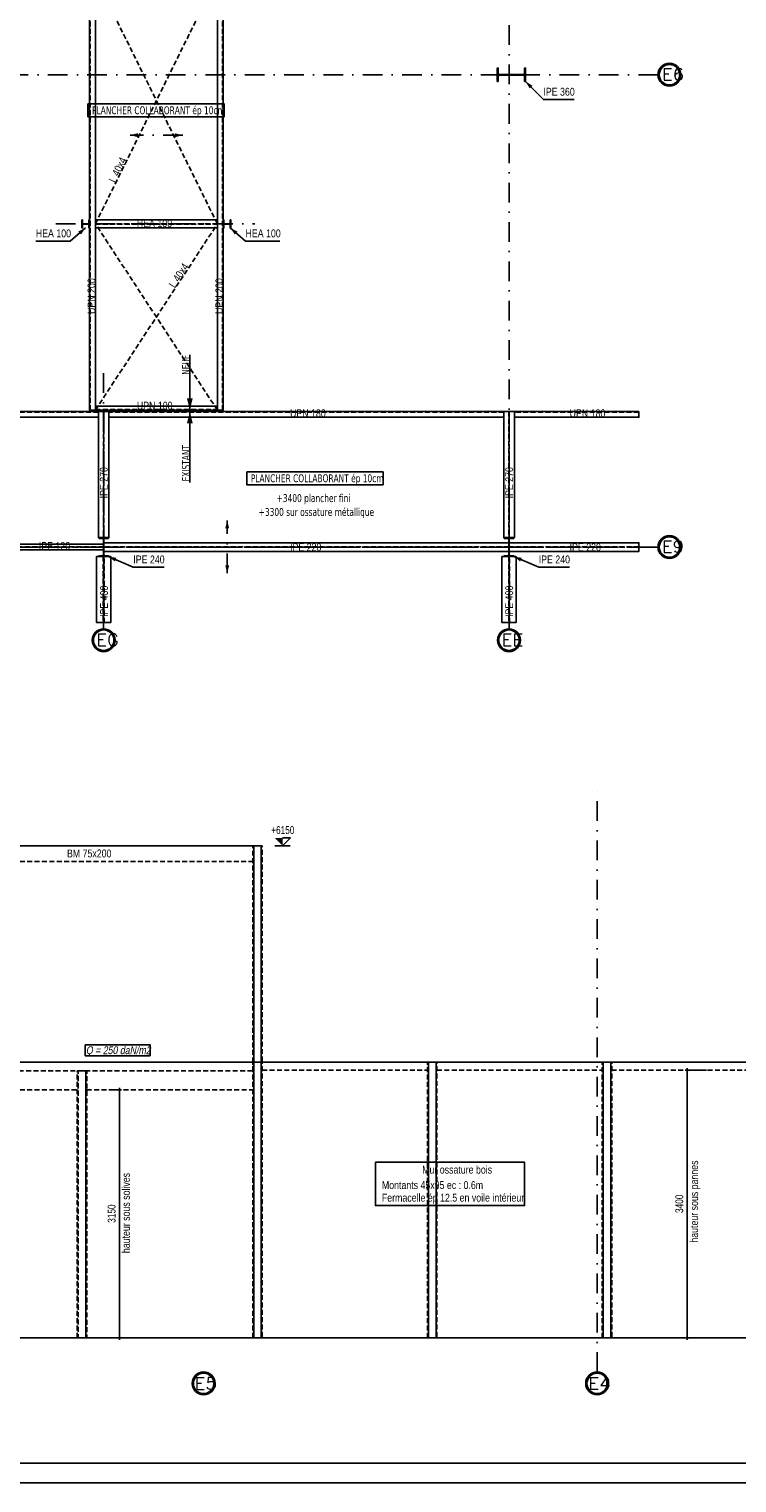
# Model space of a CAD drawing. Extents: x 293186 to 369035, y -341273 to -122059.
# Tile 14 of 64: x 325360 to 334352, y -293349 to -274881. Entities that reach past the tile are written whole.
import ezdxf

# ---------------------------------------------------------------- set-up
doc = ezdxf.new("R2010")
doc.units = 0
doc.header["$LTSCALE"] = 50
doc.linetypes.add('DASHDOT', pattern=[10, 5, -2.5, 0, -2.5])
doc.linetypes.add('HIDDEN', pattern=[1.875, 1.25, -0.625])
doc.layers.get('0').update_dxf_attribs({"color": 1, "linetype": 'CONTINUOUS'})
doc.layers.add('ECHELLE_1_50', color=7, linetype='CONTINUOUS')
doc.styles.add('ARIAL', font='txt')
doc.styles.add('CADWORK5', font='ROMAND', dxfattribs={"width": 0.8})
doc.styles.add('TAHOMA', font='txt')

# ---------------------------------------------------------------- blocks, each defined once
blk = doc.blocks.new('CDWK_EXTR_2')
at = {"color": 0}
blk.add_solid([(0, 0), (2, 0.5), (2, -0.5)], dxfattribs=at)
blk = doc.blocks.new('CDWK_EXTR_3')
at = {"color": 0}
blk.add_line((0, 1), (0, -1), dxfattribs=at)
blk.add_solid([(0, 0), (2, 0.5), (2, -0.5)], dxfattribs=at)
blk = doc.blocks.new('*D175')
at = {"layer": 'ECHELLE_1_50', "color": 150}
for p, q in [((328480, -285256), (328678, -285256)), ((328580, -285256), (328680, -285156)), ((328680, -285156), (328580, -285156))]:
    blk.add_line(p, q, dxfattribs=at)
blk.add_solid([(328580, -285256), (328580, -285156), (328480, -285156)], dxfattribs=at)
at = {"layer": 'ECHELLE_1_50', "color": 26, "style": 'ARIAL', "width": 0.75}
blk.add_text('+6150', height=100, dxfattribs=at).set_placement((328436, -285106))
blk = doc.blocks.new('*D207')
at = {"layer": 'ECHELLE_1_50', "color": 150}
for p, q in [((333695, -288106), (333965, -288106)), ((333707, -288093), (333732, -288118)), ((333720, -288081), (333720, -291531)), ((333695, -291506), (333965, -291506)), ((333707, -291493), (333732, -291518))]:
    blk.add_line(p, q, dxfattribs=at)
at = {"layer": 'ECHELLE_1_50', "color": 26, "style": 'ARIAL', "width": 0.75}
blk.add_text('3400', height=100, rotation=90, dxfattribs=at).set_placement((333670, -289920))
blk = doc.blocks.new('*D208')
at = {"layer": 'ECHELLE_1_50'}
h = blk.add_hatch(color=150, dxfattribs=at)
edge = h.paths.add_edge_path()
edge.add_arc((326508, -288356), 6.25, 0, 360)
h = blk.add_hatch(color=150, dxfattribs=at)
edge = h.paths.add_edge_path()
edge.add_arc((326508, -291506), 6.25, 0, 360)
at = {"layer": 'ECHELLE_1_50', "color": 150}
for p, q in [((326533, -288356), (326433, -288356)), ((326508, -288331), (326508, -291531)), ((326533, -291506), (326433, -291506))]:
    blk.add_line(p, q, dxfattribs=at)
at = {"layer": 'ECHELLE_1_50', "color": 26, "style": 'ARIAL', "width": 0.75}
blk.add_text('3150', height=100, rotation=90, dxfattribs=at).set_placement((326458, -290045))

msp = doc.modelspace()

# ---------------------------------------------------------------- hatches: boundary and pattern name
at = {"layer": 'ECHELLE_1_50', "linetype": 'HIDDEN'}
for points in [[(328202, -288006), (328202, -285256), (328215, -285256), (328215, -288006)], [(328310, -288006), (328310, -285256), (328322, -285256), (328322, -288006)], [(328202, -291506), (328202, -288006), (328215, -288006), (328215, -291506)], [(328310, -291506), (328310, -288006), (328322, -288006), (328322, -291506)], [(330422, -291506), (330422, -288006), (330435, -288006), (330435, -291506)], [(330530, -291506), (330530, -288006), (330542, -288006), (330542, -291506)], [(332642, -291506), (332642, -288006), (332655, -288006), (332655, -291506)], [(332750, -291506), (332750, -288006), (332762, -288006), (332762, -291506)], [(325972, -291506), (325972, -288116), (325985, -288116), (325985, -291506)], [(326080, -291506), (326080, -288116), (326092, -288116), (326092, -291506)]]:
    msp.add_hatch(color=11, dxfattribs=at).paths.add_polyline_path(points)

# ---------------------------------------------------------------- linework, layer by layer
at = {"layer": 'ECHELLE_1_50', "color": 3, "linetype": 'DASHDOT'}
for p, q in [((331457, -252828), (331457, -282499)), ((333350, -275461), (323385, -275461)), ((326307, -279253), (326307, -282499)), ((333350, -281461), (320135, -281461)), ((332577, -291940), (332577, -284533))]:
    msp.add_line(p, q, dxfattribs=at)
at = {"layer": 'ECHELLE_1_50', "color": 5, "linetype": 'HIDDEN'}
for p, q in [((326136, -274223), (326136, -279721)), ((327819, -274223), (327819, -279721)), ((326240, -279749), (321161, -279749)), ((326304, -279741), (326304, -281341)), ((326311, -281341), (326311, -279741)), ((331390, -279749), (326375, -279749)), ((331454, -279741), (331454, -281341)), ((331461, -281341), (331461, -279741)), ((333107, -279749), (331525, -279749)), ((326305, -281458), (324504, -281458)), ((324504, -281463), (326305, -281463)), ((326303, -281581), (326303, -282421)), ((331454, -281458), (326311, -281458)), ((326311, -281464), (331454, -281464)), ((326312, -282421), (326312, -281581)), ((331453, -281581), (331453, -282421)), ((333107, -281458), (331460, -281458)), ((331460, -281464), (333107, -281464)), ((331462, -282421), (331462, -281581))]:
    msp.add_line(p, q, dxfattribs=at)
at = {"layer": 'ECHELLE_1_50', "color": 158, "linetype": 'DASHDOT'}
for p, q in [((327312, -276229), (326642, -276229)), ((325699, -277356), (328226, -277356)), ((327877, -281793), (327877, -281123))]:
    msp.add_line(p, q, dxfattribs=at)
at = {"layer": 'ECHELLE_1_50', "color": 141, "linetype": 'HIDDEN'}
for p, q in [((327752, -277353), (326202, -277353)), ((326202, -277358), (327752, -277358)), ((326202, -279715), (327752, -279715))]:
    msp.add_line(p, q, dxfattribs=at)
at = {"layer": 'ECHELLE_1_50', "color": 141, "linetype": 'DASHDOT'}
msp.add_line((326202, -277356), (327752, -277356), dxfattribs=at)
at = {"layer": 'ECHELLE_1_50', "color": 9}
for p, q in [((327402, -279721), (327402, -279020)), ((327402, -279741), (327402, -280641))]:
    msp.add_line(p, q, dxfattribs=at)
at = {"layer": 'ECHELLE_1_50', "color": 5, "linetype": 'DASHDOT'}
for p, q in [((326308, -279741), (326308, -281341)), ((331457, -279741), (331457, -281341)), ((326305, -281461), (324504, -281461)), ((326308, -281581), (326308, -282421)), ((326311, -281461), (331454, -281461)), ((331457, -281581), (331457, -282421)), ((331460, -281461), (333107, -281461))]:
    msp.add_line(p, q, dxfattribs=at)
at = {"layer": 'ECHELLE_1_50', "color": 5, "linetype": 'CONTINUOUS'}
for p, q in [((326305, -281424), (324503, -281424)), ((324505, -281497), (326305, -281497))]:
    msp.add_line(p, q, dxfattribs=at)
at = {"layer": 'ECHELLE_1_50', "color": 22, "linetype": 'HIDDEN'}
for p, q in [((323930, -285456, 2540), (328202, -285456, 2540)), ((328322, -288106), (330422, -288106)), ((330542, -288106), (332642, -288106)), ((332762, -288106), (334862, -288106))]:
    msp.add_line(p, q, dxfattribs=at)
at = {"layer": 'ECHELLE_1_50', "color": 1, "linetype": 'CONTINUOUS'}
for p, q in [((326896, -287783), (326072, -287783)), ((326072, -287783), (326072, -287923)), ((326896, -287923), (326896, -287783)), ((326072, -287923), (326896, -287923))]:
    msp.add_line(p, q, dxfattribs=at)
at = {"layer": 'ECHELLE_1_50', "color": 136, "linetype": 'HIDDEN'}
for p, q in [((323930, -288356, 2540), (325972, -288356, 2540)), ((326092, -288356, 2540), (328202, -288356, 2540))]:
    msp.add_line(p, q, dxfattribs=at)
at = {"layer": 'ECHELLE_1_50', "color": 7}
msp.add_line((315709, -291506, 2540), (339031, -291506, 2540), dxfattribs=at)
at = {"layer": 'ECHELLE_1_50', "color": 32, "linetype": 'CONTINUOUS'}
for points in [[(303867, -251399), (359917, -251399), (359917, -293349), (303867, -293349), (303867, -251399)], [(304117, -251649), (359667, -251649), (359667, -293099), (304117, -293099), (304117, -251649)]]:
    msp.add_lwpolyline(points, dxfattribs=at)
at = {"layer": 'ECHELLE_1_50', "color": 5, "linetype": 'CONTINUOUS'}
for points in [[(326127, -274223), (326127, -279721), (326202, -279721), (326202, -274223), (326127, -274223)], [(327827, -274223), (327827, -279721), (327752, -279721), (327752, -274223), (327827, -274223)], [(326240, -279741), (321161, -279741), (321161, -279811), (326240, -279811), (326240, -279741)], [(326240, -279741), (326240, -281341), (326375, -281341), (326375, -279741), (326240, -279741)], [(331390, -279741), (326375, -279741), (326375, -279811), (331390, -279811), (331390, -279741)], [(331390, -279741), (331390, -281341), (331525, -281341), (331525, -279741), (331390, -279741)], [(333107, -279741), (331525, -279741), (331525, -279811), (333107, -279811), (333107, -279741)], [(326311, -281516), (331454, -281516), (331454, -281406), (326311, -281406), (326311, -281516)], [(331460, -281516), (333107, -281516), (333107, -281406), (331460, -281406), (331460, -281516)], [(326218, -281581), (326218, -282421), (326398, -282421), (326398, -281581), (326218, -281581)], [(331367, -281581), (331367, -282421), (331547, -282421), (331547, -281581), (331367, -281581)]]:
    msp.add_lwpolyline(points, dxfattribs=at)
at = {"layer": 'ECHELLE_1_50', "color": 1, "linetype": 'HIDDEN'}
for points in [[(327752, -279721), (326202, -277356), (327752, -274223)], [(326202, -279721), (327752, -277356), (326202, -274223)]]:
    msp.add_lwpolyline(points, dxfattribs=at)
at = {"layer": 'ECHELLE_1_50', "color": 5, "linetype": 'CONTINUOUS'}
for points in [[(331637, -275457), (331338, -275457, -0.414214), (331320, -275439), (331320, -275376), (331307, -275376), (331307, -275416), (331307, -275506), (331307, -275546), (331320, -275546), (331320, -275483, -0.414214), (331338, -275465), (331637, -275465, -0.414214), (331655, -275483), (331655, -275546), (331667, -275546)], [(331667, -275546), (331667, -275376), (331655, -275376), (331655, -275439, -0.414214), (331637, -275457)], [(326311, -281556), (326311, -281366, -0.414214), (326326, -281351), (326368, -281351), (326368, -281341), (326342, -281341), (326274, -281341), (326248, -281341), (326248, -281351), (326290, -281351, -0.414214), (326305, -281366), (326305, -281556, -0.414214), (326290, -281571), (326248, -281571), (326248, -281581)], [(331460, -281556), (331460, -281366, -0.414214), (331475, -281351), (331517, -281351), (331517, -281341), (331491, -281341), (331423, -281341), (331397, -281341), (331397, -281351), (331439, -281351, -0.414214), (331454, -281366), (331454, -281556, -0.414214), (331439, -281571), (331397, -281571), (331397, -281581)], [(326248, -281581), (326368, -281581), (326368, -281571), (326326, -281571, -0.414214), (326311, -281556)], [(331397, -281581), (331517, -281581), (331517, -281571), (331475, -281571, -0.414214), (331460, -281556)]]:
    msp.add_lwpolyline(points, format="xyb", dxfattribs=at)
at = {"layer": 'ECHELLE_1_50', "color": 7, "linetype": 'CONTINUOUS'}
for points in [[(331667, -275546), (331894, -275777), (332284, -275777)], [(326077, -277406), (325883, -277576), (325445, -277576)], [(327915, -277406), (328109, -277576), (328547, -277576)], [(326368, -281581), (326684, -281718), (327074, -281718)], [(331517, -281581), (331834, -281718), (332224, -281718)]]:
    msp.add_lwpolyline(points, dxfattribs=at)
at = {"layer": 'ECHELLE_1_50', "color": 32, "linetype": 'CONTINUOUS'}
for points in [[(326107, -275831), (327840, -275831), (327840, -275994), (326107, -275994)], [(328124, -280506), (329857, -280506), (329857, -280669), (328124, -280669)], [(329760, -289276), (331654, -289276), (331654, -289827), (329760, -289827)]]:
    msp.add_lwpolyline(points, close=True, dxfattribs=at)
at = {"layer": 'ECHELLE_1_50', "color": 141, "linetype": 'CONTINUOUS'}
for points in [[(326107, -277353), (326051, -277353, -0.414214), (326039, -277341), (326039, -277306), (326031, -277306), (326031, -277328), (326031, -277328), (326031, -277384), (326031, -277384), (326031, -277406), (326039, -277406), (326039, -277370, -0.414214), (326051, -277358), (326107, -277358, -0.414214), (326119, -277370), (326119, -277406), (326127, -277406)], [(326127, -277406), (326127, -277306), (326119, -277306), (326119, -277341, -0.414214), (326107, -277353)], [(327903, -277353), (327847, -277353, -0.414214), (327835, -277341), (327835, -277306), (327827, -277306), (327827, -277328), (327827, -277328), (327827, -277384), (327827, -277384), (327827, -277406), (327835, -277406), (327835, -277370, -0.414214), (327847, -277358), (327903, -277358, -0.414214), (327915, -277370), (327915, -277406), (327923, -277406)], [(327923, -277406), (327923, -277306), (327915, -277306), (327915, -277341, -0.414214), (327903, -277353)]]:
    msp.add_lwpolyline(points, format="xyb", dxfattribs=at)
at = {"layer": 'ECHELLE_1_50', "color": 141}
msp.add_lwpolyline([(326202, -277406), (327752, -277406), (327752, -277306), (326202, -277306), (326202, -277406)], dxfattribs=at)
at = {"layer": 'ECHELLE_1_50', "color": 141, "linetype": 'CONTINUOUS'}
msp.add_lwpolyline([(326202, -279721), (327752, -279721), (327752, -279671), (326202, -279671), (326202, -279721)], dxfattribs=at)
at = {"layer": 'ECHELLE_1_50', "color": 11, "linetype": 'CONTINUOUS'}
for points in [[(323822, -285256), (328310, -285256), (328310, -288006), (323822, -288006)], [(323822, -288006), (337162, -288006), (337162, -291506), (323822, -291506)]]:
    msp.add_lwpolyline(points, close=True, dxfattribs=at)
at = {"layer": 'ECHELLE_1_50', "color": 9, "linetype": 'HIDDEN'}
msp.add_lwpolyline([(323822, -288006), (323822, -288116), (328202, -288116), (328202, -288006)], close=True, dxfattribs=at)
at = {"layer": 'ECHELLE_1_50', "color": 3, "linetype": 'CONTINUOUS'}
for centre, radius in [((333495, -275461), 145), ((333495, -275461), 130), ((333495, -281461), 145), ((333495, -281461), 130), ((326307, -282644), 145), ((326307, -282644), 130), ((331457, -282644), 145), ((331457, -282644), 130), ((327577, -292085), 145), ((327577, -292085), 130), ((332577, -292085), 145), ((332577, -292085), 130)]:
    msp.add_circle(centre, radius, dxfattribs=at)
at = {"layer": 'ECHELLE_1_50', "color": 5, "linetype": 'CONTINUOUS'}
msp.add_3dface([(326127, -279721, 2540), (327827, -279721, 2540), (327827, -274223, 2540), (326127, -274223, 2540)], dxfattribs=at)
at = {"layer": 'ECHELLE_1_50', "color": 11, "linetype": 'HIDDEN'}
for points in [[(328202, -288006, 2540), (328202, -285256, 2540), (328215, -285256, 2540), (328215, -288006, 2540)], [(328310, -285256, 2540), (328310, -288006, 2540), (328215, -288006, 2540), (328215, -285256, 2540)], [(328310, -288006, 2540), (328310, -285256, 2540), (328322, -285256, 2540), (328322, -288006, 2540)], [(328202, -291506, 2540), (328202, -288006, 2540), (328215, -288006, 2540), (328215, -291506, 2540)], [(328310, -288006, 2540), (328310, -291506, 2540), (328215, -291506, 2540), (328215, -288006, 2540)], [(328310, -291506, 2540), (328310, -288006, 2540), (328322, -288006, 2540), (328322, -291506, 2540)], [(330422, -291506, 2540), (330422, -288006, 2540), (330435, -288006, 2540), (330435, -291506, 2540)], [(330530, -288006, 2540), (330530, -291506, 2540), (330435, -291506, 2540), (330435, -288006, 2540)], [(330530, -291506, 2540), (330530, -288006, 2540), (330542, -288006, 2540), (330542, -291506, 2540)], [(332642, -291506, 2540), (332642, -288006, 2540), (332655, -288006, 2540), (332655, -291506, 2540)], [(332750, -288006, 2540), (332750, -291506, 2540), (332655, -291506, 2540), (332655, -288006, 2540)], [(332750, -291506, 2540), (332750, -288006, 2540), (332762, -288006, 2540), (332762, -291506, 2540)], [(325972, -291506, 2540), (325972, -288116, 2540), (325985, -288116, 2540), (325985, -291506, 2540)], [(326080, -288116, 2540), (326080, -291506, 2540), (325985, -291506, 2540), (325985, -288116, 2540)], [(326080, -291506, 2540), (326080, -288116, 2540), (326092, -288116, 2540), (326092, -291506, 2540)]]:
    msp.add_3dface(points, dxfattribs=at)

# ---------------------------------------------------------------- block references
at = {"layer": 'ECHELLE_1_50', "color": 7, "linetype": 'CONTINUOUS', "xscale": 50, "yscale": 50, "zscale": 50}
for p, rotation in [((331667, -275546), 314.51853723), ((326077, -277406), 221.23076312), ((327915, -277406), 318.76923688), ((326368, -281581), 336.6553338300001), ((331517, -281581), 336.6553338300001)]:
    msp.add_blockref('CDWK_EXTR_2', p, dxfattribs=dict(at, rotation=rotation))
at = {"layer": 'ECHELLE_1_50', "color": 158, "linetype": 'DASHDOT', "xscale": 50, "yscale": 50, "zscale": 50}
msp.add_blockref('CDWK_EXTR_2', (326642, -276229), dxfattribs=at)
for p, rotation in [((327312, -276229), 180), ((327877, -281123), 270), ((327877, -281793), 90)]:
    msp.add_blockref('CDWK_EXTR_2', p, dxfattribs=dict(at, rotation=rotation))
at = {"layer": 'ECHELLE_1_50', "color": 9, "xscale": 75, "yscale": 75, "zscale": 75}
for p, rotation in [((327402, -279721), 90), ((327402, -279741), 270)]:
    msp.add_blockref('CDWK_EXTR_3', p, dxfattribs=dict(at, rotation=rotation))
at = {"layer": 'ECHELLE_1_50', "color": 0}
for name in ['*D175', '*D207', '*D208']:
    msp.add_blockref(name, (0, 0), dxfattribs=at)

# ---------------------------------------------------------------- texts
at = {"layer": 'ECHELLE_1_50', "color": 96, "style": 'CADWORK5', "width": 1.125}
for s, p in [('E6', (333399, -275530)), ('E9', (333399, -281530)), ('EG', (326212, -282714)), ('EE', (331362, -282714)), ('E5', (327463, -292162)), ('E4', (332465, -292160))]:
    msp.add_text(s, height=150, dxfattribs=at).set_placement(p)
at = {"layer": 'ECHELLE_1_50', "color": 7, "style": 'ARIAL', "width": 0.8}
for s, p in [('IPE 360', (331894, -275727)), ('HEA 100', (326729, -277398)), ('HEA 100', (325445, -277526)), ('HEA 100', (328109, -277526)), ('UPN 100', (326729, -279715)), ('UPN 180', (328675, -279811)), ('UPN 180', (332227, -279811)), ('IPE 120', (325484, -281497)), ('IPE 220', (328675, -281513)), ('IPE 220', (332227, -281513)), ('IPE 240', (326684, -281668)), ('IPE 240', (331834, -281668)), ('BM 75x200', (325841, -285403)), ('Mur ossature bois', (330354, -289420)), ('Montants 45x95 ec : 0.6m', (329842, -289616)), ('Fermacelle ép 12.5 en voile intérieur', (329842, -289776))]:
    msp.add_text(s, height=100, dxfattribs=at).set_placement(p)
at = {"layer": 'ECHELLE_1_50', "color": 32, "style": 'TAHOMA', "width": 0.8}
for s, p in [('PLANCHER COLLABORANT ép 10cm', (326160, -275962)), ('PLANCHER COLLABORANT ép 10cm', (328177, -280637)), ('+3400 plancher fini', (328505, -280889)), ('+3300 sur ossature métallique', (328277, -281065))]:
    msp.add_text(s, height=100, dxfattribs=at).set_placement(p)
at = {"layer": 'ECHELLE_1_50', "color": 7, "width": 0.8}
for s, rotation, style, p in [(' L 40x4', 63.7276, 'ARIAL', (326442, -276870)), (' L 40x4', 56.7595, 'ARIAL', (327195, -278205)), ('UPN 200', 90, 'ARIAL', (326202, -278500)), ('UPN 200', 90, 'ARIAL', (327827, -278500)), ('NEUF', 90, 'TAHOMA', (327402, -279273)), ('EXISTANT', 90, 'TAHOMA', (327402, -280628)), ('IPE 270', 90, 'ARIAL', (326359, -280843)), ('IPE 270', 90, 'ARIAL', (331509, -280843)), ('IPE 400', 90, 'ARIAL', (326362, -282349)), ('IPE 400', 90, 'ARIAL', (331509, -282349)), ('hauteur sous pannes', 90, 'ARIAL', (333859, -290297)), ('hauteur sous solives', 90, 'ARIAL', (326640, -290430))]:
    msp.add_text(s, height=100, rotation=rotation, dxfattribs=dict(at, style=style)).set_placement(p)
at = {"layer": 'ECHELLE_1_50', "color": 1, "style": 'ARIAL', "oblique": 10, "width": 0.8}
msp.add_text('Q = 250 daN/m2', height=100, dxfattribs=at).set_placement((326082, -287903))

doc.saveas('drawing.dxf')
